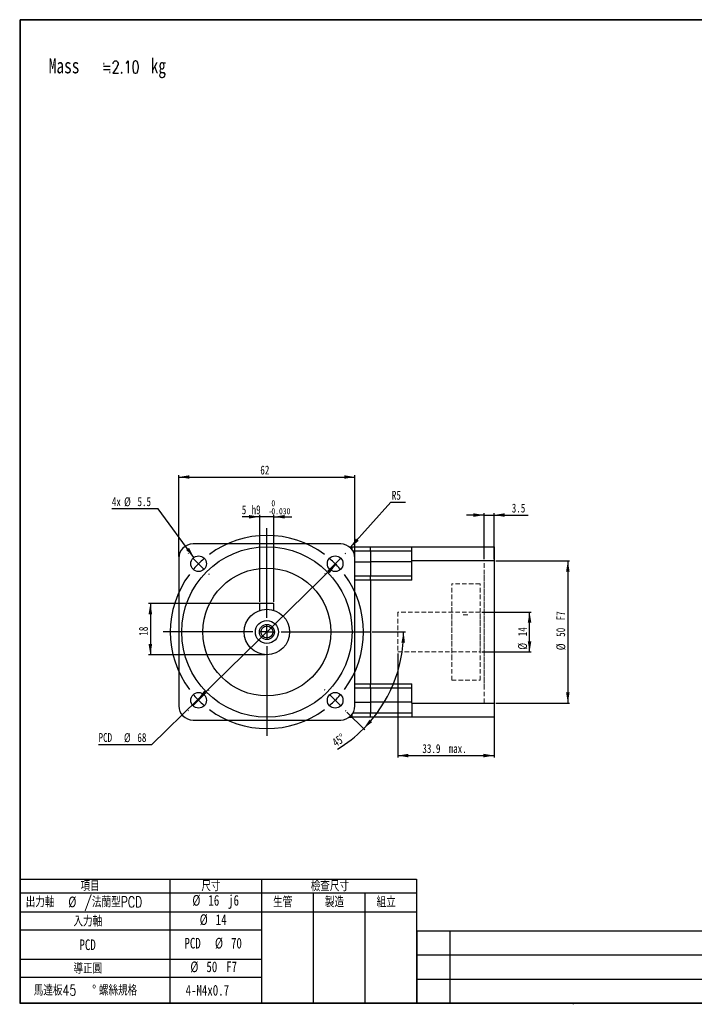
# Model space of a CAD drawing. Header units: millimetres. Extents: x 10 to 410, y 2 to 288.
# Tile 1 of 3: x 10 to 200, y 10 to 288. Entities that reach past the tile are written whole.
import ezdxf

# ---------------------------------------------------------------- set-up
doc = ezdxf.new("R2010")
doc.units = ezdxf.units.MM
doc.linetypes.add('HIDDEN', pattern=[1.905, 1.27, -0.635])
doc.layers.add('DIM', color=5, linetype='Continuous')
doc.layers.add('FORMAT', color=7, linetype='Continuous')
doc.styles.add('SLDTEXTSTYLE1', font='TXT', dxfattribs={"width": 0.75})
doc.styles.add('SLDTEXTSTYLE2', font='TXT', dxfattribs={"width": 0.75, "bigfont": 'bigfont'})
doc.dimstyles.new('SLDDIMSTYLE0', dxfattribs={"dimtxt": 2.5, "dimasz": 3, "dimexe": 0, "dimexo": 0.0625, "dimtad": 1, "dimlfac": 1.25, "dimrnd": 1e-09, "dimzin": 12, "dimdsep": 46, "dimtxsty": 'SLDTEXTSTYLE1', "dimsah": 1, "dimcen": 0.09, "dimadec": 0, "dimazin": 3, "dimtfac": 1, "dimtdec": 1, "dimtofl": 0, "dimtmove": 0, "dimatfit": 3, "dimfxl": 1, "dimfrac": 2, "dimtolj": 1, "dimtzin": 12, "dimarcsym": 0})
doc.dimstyles.new('SLDDIMSTYLE10', dxfattribs={"dimtxt": 2.5, "dimasz": 3, "dimexe": 0, "dimexo": 0.0625, "dimtad": 1, "dimlfac": 1.25, "dimrnd": 1e-09, "dimzin": 12, "dimdsep": 46, "dimtxsty": 'SLDTEXTSTYLE1', "dimsah": 1, "dimcen": 0.09, "dimadec": 0, "dimazin": 3, "dimtol": 1, "dimtm": 0.03, "dimtfac": 1, "dimtdec": 3, "dimtmove": 0, "dimatfit": 0, "dimfxl": 1, "dimfrac": 2, "dimtolj": 1, "dimtzin": 0, "dimarcsym": 0})
doc.dimstyles.new('SLDDIMSTYLE11', dxfattribs={"dimtxt": 2.5, "dimasz": 3, "dimexe": 0, "dimexo": 0.0625, "dimtad": 1, "dimlfac": 1.25, "dimrnd": 1e-09, "dimzin": 12, "dimdsep": 46, "dimtxsty": 'SLDTEXTSTYLE1', "dimsah": 1, "dimcen": 0.09, "dimadec": 0, "dimazin": 3, "dimtfac": 1, "dimtdec": 1, "dimtofl": 0, "dimtmove": 0, "dimatfit": 3, "dimfxl": 1, "dimfrac": 2, "dimtolj": 1, "dimarcsym": 0})
doc.dimstyles.new('SLDDIMSTYLE12', dxfattribs={"dimtxt": 2.5, "dimasz": 3, "dimexe": 0, "dimexo": 0.0625, "dimtad": 1, "dimlfac": 1.25, "dimrnd": 1e-09, "dimzin": 12, "dimdsep": 46, "dimtxsty": 'SLDTEXTSTYLE1', "dimsah": 1, "dimcen": 0.09, "dimadec": 0, "dimazin": 3, "dimtfac": 1, "dimtdec": 1, "dimtofl": 0, "dimtmove": 0, "dimatfit": 3, "dimfxl": 1, "dimfrac": 2, "dimtolj": 1, "dimarcsym": 0})
doc.dimstyles.new('SLDDIMSTYLE2', dxfattribs={"dimtxt": 2.5, "dimasz": 3, "dimexe": 0, "dimexo": 0.0625, "dimtad": 1, "dimlfac": 1.25, "dimrnd": 1e-09, "dimzin": 12, "dimdsep": 46, "dimtxsty": 'SLDTEXTSTYLE1', "dimsah": 1, "dimcen": 0.09, "dimadec": 0, "dimazin": 3, "dimtfac": 1, "dimtdec": 1, "dimtmove": 0, "dimatfit": 0, "dimfxl": 1, "dimfrac": 2, "dimtolj": 1, "dimtzin": 12, "dimarcsym": 0})
doc.dimstyles.new('SLDDIMSTYLE6', dxfattribs={"dimtxt": 2.5, "dimasz": 3, "dimexe": 0, "dimexo": 0.0625, "dimtad": 1, "dimdec": 4, "dimlfac": 1.25, "dimzin": 12, "dimdsep": 46, "dimtxsty": 'SLDTEXTSTYLE1', "dimsah": 1, "dimcen": 0.09, "dimazin": 3, "dimtfac": 1, "dimtdec": 1, "dimtofl": 0, "dimtmove": 0, "dimatfit": 3, "dimfxl": 1, "dimfrac": 2, "dimtolj": 1, "dimtzin": 12, "dimarcsym": 0})
doc.dimstyles.new('SLDDIMSTYLE7', dxfattribs={"dimtxt": 2.5, "dimasz": 3, "dimexe": 0, "dimexo": 0.0625, "dimtad": 0, "dimtih": 1, "dimtoh": 1, "dimlfac": 1.25, "dimrnd": 1e-09, "dimzin": 12, "dimdsep": 46, "dimtxsty": 'SLDTEXTSTYLE1', "dimsah": 1, "dimcen": 0, "dimadec": 0, "dimazin": 3, "dimtfac": 1, "dimtdec": 1, "dimtofl": 0, "dimtmove": 0, "dimatfit": 3, "dimfxl": 1, "dimfrac": 2, "dimtolj": 1, "dimtzin": 12, "dimarcsym": 0})
doc.dimstyles.new('SLDDIMSTYLE8', dxfattribs={"dimtxt": 2.5, "dimasz": 3, "dimexe": 0, "dimexo": 0.0625, "dimtad": 0, "dimtih": 1, "dimtoh": 1, "dimlfac": 1.25, "dimrnd": 1e-09, "dimzin": 12, "dimdsep": 46, "dimtxsty": 'SLDTEXTSTYLE1', "dimsah": 1, "dimcen": 0, "dimadec": 0, "dimazin": 3, "dimtfac": 1, "dimtdec": 1, "dimtofl": 0, "dimtmove": 0, "dimatfit": 3, "dimfxl": 1, "dimfrac": 2, "dimtolj": 1, "dimtzin": 12, "dimarcsym": 0})
doc.dimstyles.new('SLDDIMSTYLE9', dxfattribs={"dimtxt": 2.5, "dimasz": 3, "dimexe": 0, "dimexo": 0.0625, "dimtad": 0, "dimtih": 1, "dimtoh": 1, "dimlfac": 1.25, "dimrnd": 1e-09, "dimzin": 12, "dimdsep": 46, "dimtxsty": 'SLDTEXTSTYLE1', "dimsah": 1, "dimcen": 0, "dimadec": 0, "dimazin": 3, "dimtfac": 1, "dimtdec": 1, "dimtofl": 0, "dimtmove": 0, "dimatfit": 3, "dimfxl": 1, "dimfrac": 2, "dimtolj": 1, "dimtzin": 12, "dimarcsym": 0})

# ---------------------------------------------------------------- blocks, each defined once
blk = doc.blocks.new('圖塊30')
at = {"layer": 'FORMAT'}
for p, q in [((183.84, -54.94), (349.55, -54.94)), ((193.13, -54.94), (193.13, -75.34)), ((312.6, -75.34), (312.6, -54.94)), ((330.79, -75.34), (330.79, -54.94)), ((183.84, -61.74), (349.55, -61.74)), ((184.08, -68.52), (349.79, -68.52))]:
    blk.add_line(p, q, dxfattribs=at)
blk = doc.blocks.new('SW_TABLEANNOTATION_0')
at = {"layer": 'DIM', "color": 0}
for p, q in [((0, 0), (0, -3.83)), ((0, 0), (42.27, 0)), ((42.27, 0), (42.27, -3.83)), ((42.27, 0), (68.1, 0)), ((68.1, 0), (68.1, -3.83)), ((68.1, 0), (68.1, -3.83)), ((68.1, 0), (82.68, 0)), ((82.68, 0), (97.26, 0)), ((97.26, 0), (111.83, 0)), ((111.83, 0), (111.83, -3.83)), ((0, -3.83), (0, -9.27)), ((0, -3.83), (42.27, -3.83)), ((42.27, -3.83), (42.27, -9.27)), ((42.27, -3.83), (68.1, -3.83)), ((68.1, -3.83), (68.1, -9.27)), ((68.1, -3.83), (82.68, -3.83)), ((82.68, -3.83), (82.68, -9.27)), ((82.68, -3.83), (97.26, -3.83)), ((97.26, -3.83), (97.26, -9.27)), ((97.26, -3.83), (111.83, -3.83)), ((111.83, -3.83), (111.83, -9.27)), ((0, -9.27), (0, -14.33)), ((0, -9.27), (42.27, -9.27)), ((42.27, -9.27), (42.27, -14.33)), ((42.27, -9.27), (68.1, -9.27)), ((68.1, -9.27), (68.1, -14.33)), ((68.1, -9.27), (82.68, -9.27)), ((68.1, -9.27), (82.68, -9.27)), ((82.68, -9.27), (82.68, -14.33)), ((82.68, -9.27), (97.26, -9.27)), ((82.68, -9.27), (97.26, -9.27)), ((97.26, -9.27), (97.26, -14.33)), ((97.26, -9.27), (111.83, -9.27)), ((97.26, -9.27), (111.83, -9.27)), ((111.83, -9.27), (111.83, -14.33)), ((0, -14.33), (0, -22.51)), ((0, -14.33), (42.27, -14.33)), ((42.27, -14.33), (42.27, -22.51)), ((42.27, -14.33), (68.1, -14.33)), ((68.1, -14.33), (68.1, -22.51)), ((82.68, -14.33), (82.68, -22.51)), ((97.26, -14.33), (97.26, -22.51)), ((111.83, -14.33), (111.83, -22.51)), ((0, -22.51), (0, -27.64)), ((0, -22.51), (42.27, -22.51)), ((42.27, -22.51), (42.27, -27.64)), ((42.27, -22.51), (68.1, -22.51)), ((68.1, -22.51), (68.1, -27.64)), ((82.68, -22.51), (82.68, -27.64)), ((97.26, -22.51), (97.26, -27.64)), ((111.83, -22.51), (111.83, -27.64)), ((0, -27.64), (0, -34.96)), ((0, -27.64), (42.27, -27.64)), ((42.27, -27.64), (42.27, -34.96)), ((42.27, -27.64), (68.1, -27.64)), ((68.1, -27.64), (68.1, -34.96)), ((82.68, -27.64), (82.68, -34.96)), ((97.26, -27.64), (97.26, -34.96)), ((111.83, -27.64), (111.83, -34.96)), ((0, -34.96), (42.27, -34.96)), ((42.27, -34.96), (68.1, -34.96)), ((68.1, -34.96), (82.68, -34.96)), ((82.68, -34.96), (97.26, -34.96)), ((97.26, -34.96), (111.83, -34.96))]:
    blk.add_line(p, q, dxfattribs=at)
at = {"layer": 'DIM', "color": 0, "char_height": 3, "attachment_point": 1}
for s, insert, style in [('尺寸', (51.19, -0.42), 'SLDTEXTSTYLE2'), ('檢查尺寸', (81.97, -0.42), 'SLDTEXTSTYLE2'), ('項目', (17.14, -0.42), 'SLDTEXTSTYLE2'), ('出力軸', (1.7, -4.93), 'SLDTEXTSTYLE2'), ('%%c', (13.7, -4.93), 'SLDTEXTSTYLE1'), ('/法蘭型PCD', (18.23, -4.93), 'SLDTEXTSTYLE2'), ('%%c', (48.64, -4.49), 'SLDTEXTSTYLE1'), ('16', (53.16, -4.49), 'SLDTEXTSTYLE1'), ('j6', (58.72, -4.49), 'SLDTEXTSTYLE1'), ('生管', (71.39, -4.93), 'SLDTEXTSTYLE2'), ('製造', (85.97, -4.93), 'SLDTEXTSTYLE2'), ('組立', (100.54, -4.93), 'SLDTEXTSTYLE2'), ('入力軸', (15.14, -10.36), 'SLDTEXTSTYLE2'), ('%%c', (50.71, -9.92), 'SLDTEXTSTYLE1'), ('14', (55.23, -9.92), 'SLDTEXTSTYLE1'), ('PCD', (46.41, -16.55), 'SLDTEXTSTYLE1'), ('%%c', (55, -16.55), 'SLDTEXTSTYLE1'), ('70', (59.53, -16.55), 'SLDTEXTSTYLE1'), ('PCD', (16.84, -16.99), 'SLDTEXTSTYLE1'), ('導正圓', (15.14, -23.64), 'SLDTEXTSTYLE2'), ('%%c', (48.08, -23.2), 'SLDTEXTSTYLE1'), ('50', (52.6, -23.2), 'SLDTEXTSTYLE1'), ('F7', (58.16, -23.2), 'SLDTEXTSTYLE1'), ('馬達板45', (3.97, -29.8), 'SLDTEXTSTYLE2'), ('%%d', (20.4, -29.8), 'SLDTEXTSTYLE1'), ('螺絲規格', (22.31, -29.8), 'SLDTEXTSTYLE2'), ('4-M4x0.7', (46.74, -29.8), 'SLDTEXTSTYLE1')]:
    blk.add_mtext(s, dxfattribs=dict(at, insert=insert, style=style))
blk = doc.blocks.new('_D_24')
at = {"layer": 'DIM'}
for p, q in [((99.34, 134.27), (60.4, 96.29)), ((60.4, 96.29), (47.33, 83.54)), ((47.33, 83.54), (32.45, 83.54))]:
    blk.add_line(p, q, dxfattribs=at)
for points in [[(99.34, 134.27), (96.85, 132.53), (97.55, 131.81)], [(60.4, 96.29), (62.89, 98.02), (62.19, 98.74)]]:
    blk.add_solid(points, dxfattribs=at)
at = {"layer": 'DIM', "char_height": 2.5, "attachment_point": 1, "style": 'SLDTEXTSTYLE1'}
for s, insert in [('PCD', (32.45, 86.81)), ('%%c', (39.61, 86.77)), ('68', (43.38, 86.81))]:
    blk.add_mtext(s, dxfattribs=dict(at, insert=insert))
blk = doc.blocks.new('_D_25')
at = {"layer": 'DIM'}
for p, q in [((49.21, 149.96), (36.2, 149.96)), ((59.33, 136.28), (49.21, 149.96))]:
    blk.add_line(p, q, dxfattribs=at)
blk.add_solid([(59.33, 136.28), (57.95, 138.99), (57.14, 138.39)], dxfattribs=at)
at = {"layer": 'DIM', "char_height": 2.5, "attachment_point": 1, "style": 'SLDTEXTSTYLE1'}
for s, insert in [('4x', (36.2, 153.22)), ('%%c', (39.65, 153.19)), ('5.5', (43.42, 153.22))]:
    blk.add_mtext(s, dxfattribs=dict(at, insert=insert))
blk = doc.blocks.new('_D_26')
at = {"layer": 'DIM'}
for p, q in [((103.35, 139.05), (114.83, 151.8)), ((114.83, 151.8), (118.95, 151.8))]:
    blk.add_line(p, q, dxfattribs=at)
blk.add_solid([(103.35, 139.05), (105.73, 140.94), (104.98, 141.61)], dxfattribs=at)
at = {"layer": 'DIM', "insert": (115.08, 155.02), "char_height": 2.5, "attachment_point": 1, "style": 'SLDTEXTSTYLE1'}
blk.add_mtext('R5', dxfattribs=at)
blk = doc.blocks.new('_D_27')
at = {"layer": 'DIM'}
for p, q in [((79.37, 123.28), (46.55, 123.28)), ((47.05, 123.28), (47.05, 108.88)), ((79.37, 108.88), (46.55, 108.88))]:
    blk.add_line(p, q, dxfattribs=at)
for points in [[(47.05, 123.28), (46.55, 120.28), (47.55, 120.28)], [(47.05, 108.88), (47.55, 111.88), (46.55, 111.88)]]:
    blk.add_solid(points, dxfattribs=at)
at = {"layer": 'DIM', "insert": (43.83, 114.23), "char_height": 2.5, "attachment_point": 1, "rotation": 90, "style": 'SLDTEXTSTYLE1'}
blk.add_mtext('18', dxfattribs=at)
blk = doc.blocks.new('_D_28')
at = {"layer": 'DIM'}
for p, q in [((77.87, 147.72), (72.87, 147.72)), ((77.87, 123.78), (77.87, 148.22)), ((81.87, 147.72), (77.87, 147.72)), ((81.87, 123.78), (81.87, 148.22)), ((81.87, 147.72), (86.87, 147.72))]:
    blk.add_line(p, q, dxfattribs=at)
for points in [[(77.87, 147.72), (74.87, 148.22), (74.87, 147.22)], [(81.87, 147.72), (84.87, 147.22), (84.87, 148.22)]]:
    blk.add_solid(points, dxfattribs=at)
at = {"layer": 'DIM', "attachment_point": 1, "style": 'SLDTEXTSTYLE1'}
for s, insert, char_height in [('5', (72.79, 150.95), 2.5), ('h9', (75.57, 150.95), 2.5), ('0', (81.14, 152.42), 1.75), ('0.030', (81.14, 150.16), 1.75), ('-', (80.36, 150.16), 1.75)]:
    blk.add_mtext(s, dxfattribs=dict(at, insert=insert, char_height=char_height))
blk = doc.blocks.new('_D_29')
at = {"layer": 'DIM'}
for p, q in [((55.07, 136.58), (55.07, 159.41)), ((55.07, 158.91), (104.67, 158.91)), ((104.67, 136.58), (104.67, 159.41))]:
    blk.add_line(p, q, dxfattribs=at)
for points in [[(55.07, 158.91), (58.07, 158.41), (58.07, 159.41)], [(104.67, 158.91), (101.67, 159.41), (101.67, 158.41)]]:
    blk.add_solid(points, dxfattribs=at)
at = {"layer": 'DIM', "insert": (78.02, 162.13), "char_height": 2.5, "attachment_point": 1, "style": 'SLDTEXTSTYLE1'}
blk.add_mtext('62', dxfattribs=at)
blk = doc.blocks.new('_D_30')
at = {"layer": 'DIM'}
for p, q in [((109.57, 115.28), (118.89, 115.28)), ((102.43, 92.72), (107.46, 87.69))]:
    blk.add_line(p, q, dxfattribs=at)
for start, end in [(315, 0), (301.09, 315)]:
    blk.add_arc((79.87, 115.28), 38.52, start, end, dxfattribs=at)
for points in [[(118.39, 115.28), (117.77, 112.3), (118.77, 112.26)], [(107.11, 88.04), (109.51, 89.9), (108.78, 90.58)]]:
    blk.add_solid(points, dxfattribs=at)
at = {"layer": 'DIM', "insert": (97.96, 84.87), "char_height": 2.5, "attachment_point": 1, "rotation": 34.8242, "style": 'SLDTEXTSTYLE1'}
blk.add_mtext('45°', dxfattribs=at)
blk = doc.blocks.new('_D_31')
at = {"layer": 'DIM'}
for p, q in [((140.45, 120.88), (154.37, 120.88)), ((153.87, 109.68), (153.87, 120.88)), ((140.45, 109.68), (154.37, 109.68))]:
    blk.add_line(p, q, dxfattribs=at)
for points in [[(153.87, 120.88), (153.37, 117.88), (154.37, 117.88)], [(153.87, 109.68), (154.37, 112.68), (153.37, 112.68)]]:
    blk.add_solid(points, dxfattribs=at)
at = {"layer": 'DIM', "char_height": 2.5, "attachment_point": 1, "rotation": 90, "style": 'SLDTEXTSTYLE1'}
for s, insert in [('14', (150.61, 114.07)), ('%%c', (150.65, 110.3))]:
    blk.add_mtext(s, dxfattribs=dict(at, insert=insert))
blk = doc.blocks.new('_D_32')
at = {"layer": 'DIM'}
for p, q in [((116.75, 109.18), (116.75, 79.98)), ((143.87, 94.78), (143.87, 79.98)), ((116.75, 80.48), (143.87, 80.48))]:
    blk.add_line(p, q, dxfattribs=at)
for points in [[(116.75, 80.48), (119.75, 79.98), (119.75, 80.98)], [(143.87, 80.48), (140.87, 80.98), (140.87, 79.98)]]:
    blk.add_solid(points, dxfattribs=at)
at = {"layer": 'DIM', "char_height": 2.5, "attachment_point": 1, "style": 'SLDTEXTSTYLE1'}
for s, insert in [('33.9', (123.67, 83.7)), ('max.', (131.07, 83.7))]:
    blk.add_mtext(s, dxfattribs=dict(at, insert=insert))
blk = doc.blocks.new('_D_33')
at = {"layer": 'DIM'}
for p, q in [((144.37, 135.28), (165.15, 135.28)), ((164.65, 135.28), (164.65, 95.28)), ((144.37, 95.28), (165.15, 95.28))]:
    blk.add_line(p, q, dxfattribs=at)
for points in [[(164.65, 135.28), (164.15, 132.28), (165.15, 132.28)], [(164.65, 95.28), (165.15, 98.28), (164.15, 98.28)]]:
    blk.add_solid(points, dxfattribs=at)
at = {"layer": 'DIM', "char_height": 2.5, "attachment_point": 1, "rotation": 90, "style": 'SLDTEXTSTYLE1'}
for s, insert in [('F7', (161.39, 118.55)), ('50', (161.39, 113.92)), ('%%c', (161.43, 110.15))]:
    blk.add_mtext(s, dxfattribs=dict(at, insert=insert))
blk = doc.blocks.new('_D_34')
at = {"layer": 'DIM'}
for p, q in [((141.07, 148.2), (136.07, 148.2)), ((141.07, 135.78), (141.07, 148.7)), ((141.07, 148.2), (143.87, 148.2)), ((143.87, 135.78), (143.87, 148.7)), ((143.87, 148.2), (153.47, 148.2))]:
    blk.add_line(p, q, dxfattribs=at)
for points in [[(141.07, 148.2), (138.07, 148.7), (138.07, 147.7)], [(143.87, 148.2), (146.87, 147.7), (146.87, 148.7)]]:
    blk.add_solid(points, dxfattribs=at)
at = {"layer": 'DIM', "insert": (148.85, 151.42), "char_height": 2.5, "attachment_point": 1, "style": 'SLDTEXTSTYLE1'}
blk.add_mtext('3.5', dxfattribs=at)
blk = doc.blocks.new('SW_CENTERMARKSYMBOL_2')
at = {"layer": 'DIM', "color": 0}
for p, q in [((-19.23, -15.23), (-19.23, 9.97)), ((-41.3, 2.83), (-41.44, 2.97)), ((2.83, 2.83), (2.97, 2.97)), ((-38.47, 0), (-39.88, 1.41)), ((-38.47, 0), (-37.05, -1.41)), ((0, 0), (-1.41, -1.41)), ((0, 0), (1.41, 1.41)), ((-35.64, -2.83), (-35.5, -2.97)), ((-2.83, -2.83), (-2.97, -2.97)), ((-23.23, -19.23), (-48.43, -19.23)), ((-19.23, -19.23), (-21.23, -19.23)), ((-19.23, -19.23), (-19.23, -17.23)), ((-19.23, -19.23), (-19.23, -21.23)), ((-19.23, -19.23), (-17.23, -19.23)), ((-15.23, -19.23), (9.97, -19.23)), ((-19.23, -23.23), (-19.23, -48.43)), ((-35.64, -35.64), (-35.5, -35.5)), ((-2.83, -35.64), (-2.97, -35.5)), ((-38.47, -38.47), (-39.88, -39.88)), ((-38.47, -38.47), (-37.05, -37.05)), ((0, -38.47), (-1.41, -37.05)), ((0, -38.47), (1.41, -39.88)), ((-41.3, -41.3), (-41.44, -41.44)), ((2.83, -41.3), (2.97, -41.44))]:
    blk.add_line(p, q, dxfattribs=at)
for start, end in [(53.4258, 126.5742), (130.7871, 135), (45, 49.2129), (135, 139.2129), (40.7871, 45), (143.4258, 216.5742), (323.4258, 36.5742), (220.7871, 225), (225, 229.2129), (310.7871, 315), (315, 319.2129), (233.4258, 306.5742)]:
    blk.add_arc((-19.23, -19.23), 27.2, start, end, dxfattribs=at)

msp = doc.modelspace()

# ---------------------------------------------------------------- linework, layer by layer
at = {"color": 8, "linetype": 'Continuous', "lineweight": 35}
for p, q in [((10.343635, 287.675668), (10.343635, 10.751995)), ((409.323638, 287.675643), (10.343635, 287.675668)), ((10.343635, 10.751995), (409.316012, 10.751995))]:
    msp.add_line(p, q, dxfattribs=at)
at = {"color": 7, "linetype": 'Continuous', "lineweight": 25}
for p, q in [((100.670461, 140.076428), (59.070461, 140.076428)), ((103.068964, 139.276428), (103.870461, 139.276428)), ((103.870461, 139.276428), (109.070461, 139.276428)), ((109.070461, 139.276428), (120.670461, 139.276428)), ((109.070461, 138.076428), (109.070461, 139.276428)), ((120.670461, 139.276428), (143.870461, 139.276428)), ((120.670461, 135.276428), (120.670461, 139.276428)), ((143.870461, 139.276428), (143.870461, 135.276428)), ((55.070461, 136.076428), (55.070461, 94.476428)), ((109.070461, 138.076428), (104.134563, 138.076428)), ((104.670461, 94.476428), (104.670461, 136.076428)), ((120.670461, 138.076428), (109.070461, 138.076428)), ((109.070461, 138.076428), (109.070461, 135.075418)), ((104.670461, 135.075418), (109.070461, 135.075418)), ((120.670461, 135.075418), (109.070461, 135.075418)), ((109.070461, 135.075418), (109.070461, 131.075418)), ((120.670461, 129.875418), (120.670461, 135.276428)), ((143.870461, 135.276428), (120.670461, 135.276428)), ((143.870461, 135.276428), (143.870461, 95.276428)), ((104.670461, 131.075418), (109.070461, 131.075418)), ((109.070461, 129.875418), (109.070461, 131.075418)), ((109.070461, 131.075418), (120.670461, 131.075418)), ((109.070461, 129.875418), (104.670461, 129.875418)), ((120.670461, 129.875418), (109.070461, 129.875418)), ((109.070461, 129.875418), (109.070461, 100.677439)), ((81.870461, 123.276428), (77.870461, 123.276428)), ((77.870461, 121.355902), (77.870461, 123.276428)), ((81.870461, 121.355902), (81.870461, 123.276428)), ((104.670461, 100.677439), (109.070461, 100.677439)), ((109.070461, 100.677439), (120.670461, 100.677439)), ((109.070461, 99.477439), (109.070461, 100.677439)), ((120.670461, 95.276428), (120.670461, 100.677439)), ((109.070461, 99.477439), (104.670461, 99.477439)), ((120.670461, 99.477439), (109.070461, 99.477439)), ((109.070461, 99.477439), (109.070461, 95.477439)), ((104.670461, 95.477439), (109.070461, 95.477439)), ((120.670461, 95.477439), (109.070461, 95.477439)), ((109.070461, 95.477439), (109.070461, 92.476428)), ((120.670461, 95.276428), (143.870461, 95.276428)), ((120.670461, 95.276428), (120.670461, 91.276428)), ((143.870461, 95.276428), (143.870461, 91.276428)), ((104.134563, 92.476428), (109.070461, 92.476428)), ((109.070461, 92.476428), (120.670461, 92.476428)), ((109.070461, 91.276428), (109.070461, 92.476428)), ((59.070461, 90.476428), (100.670461, 90.476428)), ((103.035568, 91.276428), (103.870461, 91.276428)), ((109.070461, 91.276428), (103.870461, 91.276428)), ((120.670461, 91.276428), (109.070461, 91.276428)), ((143.870461, 91.276428), (120.670461, 91.276428))]:
    msp.add_line(p, q, dxfattribs=at)
at = {"color": 7, "linetype": 'HIDDEN', "lineweight": 18}
for p, q in [((141.070461, 95.276428), (141.070461, 135.276428)), ((143.870461, 135.276428), (141.070461, 135.276428)), ((143.870461, 95.276428), (143.870461, 135.276428)), ((141.070461, 131.276428), (141.070461, 99.276428)), ((131.950461, 101.676428), (131.950461, 128.876428)), ((139.950461, 128.876428), (131.950461, 128.876428)), ((139.950461, 101.676428), (139.950461, 128.876428)), ((131.950461, 107.676428), (131.950461, 122.876428)), ((116.750461, 120.876428), (116.750461, 109.676428)), ((139.950461, 120.876428), (116.750461, 120.876428)), ((136.480212, 120.076428), (135.10071, 120.076428)), ((139.950461, 109.676428), (139.950461, 120.869467)), ((116.750461, 109.676428), (139.950461, 109.676428)), ((131.950461, 101.676428), (139.950461, 101.676428)), ((141.070461, 95.276428), (143.870461, 95.276428))]:
    msp.add_line(p, q, dxfattribs=at)
at = {"color": 7, "linetype": 'Continuous', "lineweight": 25}
for centre, radius in [((79.870461, 115.276428), 24), ((60.637157, 134.509733), 2.2), ((99.103765, 134.509733), 2.2), ((79.870461, 115.276428), 18), ((79.870461, 115.276428), 6.4), ((79.870461, 115.276428), 3.24), ((79.870461, 115.276428), 2.12), ((79.870461, 115.276428), 1.68), ((60.637157, 96.043124), 2.2), ((99.103765, 96.043124), 2.2)]:
    msp.add_circle(centre, radius, dxfattribs=at)
for centre, start, end in [((59.070461, 136.076428), 90, 180), ((100.670461, 136.076428), 0, 90), ((59.070461, 94.476428), 180, 270), ((100.670461, 94.476428), 270, 0)]:
    msp.add_arc(centre, 4, start, end, dxfattribs=at)
for points, knots in [([(103.870461, 138.441535), (103.870461, 138.473211), (103.870461, 138.65945), (103.870461, 138.94234), (103.870461, 139.222934), (103.870461, 139.258597), (103.870461, 139.276428)], [0, 0, 0, 0, 0.063945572, 0.3759637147, 0.6879818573, 1, 1, 1, 1]), ([(103.870461, 91.276428), (103.870461, 91.294225), (103.870461, 91.329817), (103.870461, 91.61094), (103.870461, 91.883071), (103.870461, 92.05755), (103.870461, 92.077926)], [0, 0, 0, 0, 0.3192625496, 0.6385250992, 0.9577876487, 1, 1, 1, 1])]:
    msp.add_open_spline(points, degree=3, knots=knots, dxfattribs=at)
at = {"layer": 'DIM', "color": 8, "linetype": 'Continuous', "lineweight": 25}
for p, q in [((10.343635, 10.751995), (211.262289, 10.751995)), ((166.262036, 10.449305), (166.262036, 10.751995))]:
    msp.add_line(p, q, dxfattribs=at)
at = {"layer": 'FORMAT'}
msp.add_line((122.072305, 31.151446), (122.072305, 10.751995), dxfattribs=at)

# ---------------------------------------------------------------- block references
at = {"color": 7, "linetype": 'Continuous'}
msp.add_blockref('圖塊30', (-61.764774, 86.093465), dxfattribs=at)
at = {"layer": 'DIM'}
for name, p in [('SW_CENTERMARKSYMBOL_2', (99.103765, 134.509733)), ('SW_TABLEANNOTATION_0', (10.238205, 45.71142))]:
    msp.add_blockref(name, p, dxfattribs=at)

# ---------------------------------------------------------------- texts
at = {"layer": 'DIM', "attachment_point": 1}
for s, insert, char_height, style in [('Mass', (18.441192, 276.801519), 4.23, 'SLDTEXTSTYLE1'), ('≒2.10', (33.422441, 276.07443), 3.5, 'SLDTEXTSTYLE2'), ('kg', (47.140497, 276.801519), 4.23, 'SLDTEXTSTYLE1')]:
    msp.add_mtext(s, dxfattribs=dict(at, insert=insert, char_height=char_height, style=style))

# ---------------------------------------------------------------- dimensions: what is measured, and where the dimension line sits
at = {"layer": 'DIM'}
for base, p1, p2, dimstyle, picture, middle in [((104.670461, 158.907496), (55.070461, 136.076428), (104.670461, 136.076428), 'SLDDIMSTYLE0', '_D_29', (79.870461, 158.907496)), ((143.870461, 148.195248), (141.070461, 135.276428), (143.870461, 135.276428), 'SLDDIMSTYLE2', '_D_34', (151.163064, 148.195248))]:
    dim = msp.add_linear_dim(base=base, p1=p1, p2=p2, dimstyle=dimstyle, dxfattribs=at)
    dim.commit()
    dim.dimension.update_dxf_attribs({"geometry": picture, "text_midpoint": middle, "dimtype": 160})
for p1, p2, text, dimstyle, picture, middle in [((61.945129, 132.740776), (59.329184, 136.27869), '4x<> ', 'SLDDIMSTYLE8', '_D_25', (42.580587, 152.079901)), ((60.396094, 96.287247), (99.344828, 134.26561), 'PCD<>', 'SLDDIMSTYLE7', '_D_24', (39.765799, 85.66109))]:
    dim = msp.add_diameter_dim_2p(p1=p1, p2=p2, text=text, dimstyle=dimstyle, dxfattribs=at)
    dim.commit()
    dim.dimension.update_dxf_attribs({"geometry": picture, "text_midpoint": middle, "dimtype": 163})
dim = msp.add_radius_dim(center=(100.670461, 136.076428), mpoint=(103.347325, 139.0487), dimstyle='SLDDIMSTYLE9', dxfattribs=at)
dim.commit()
dim.dimension.update_dxf_attribs({"geometry": '_D_26', "text_midpoint": (117.017972, 153.785386), "dimtype": 164})
for base, p1, p2, text, dimstyle, picture, middle in [((77.870461, 150.076428), (81.870461, 123.276428), (77.870461, 123.276428), '<>h9', 'SLDDIMSTYLE10', '_D_28', (79.870461, 150.076428)), ((143.870461, 80.476428), (116.750461, 109.676428), (143.870461, 95.276428), '<> 最大 ', 'SLDDIMSTYLE11', '_D_32', (131.330013, 80.476428))]:
    dim = msp.add_linear_dim(base=base, p1=p1, p2=p2, text=text, dimstyle=dimstyle, dxfattribs=at)
    dim.commit()
    dim.dimension.update_dxf_attribs({"geometry": picture, "text_midpoint": middle, "dimtype": 160})
for base, p1, p2, text, dimstyle, picture, middle in [((164.652137, 95.276428), (143.870461, 135.276428), (143.870461, 95.276428), '%%c<>F7', 'SLDDIMSTYLE12', '_D_33', (164.652137, 116.076428)), ((153.870461, 120.876428), (139.950461, 109.676428), (139.950461, 120.876428), '%%c<>', 'SLDDIMSTYLE0', '_D_31', (153.870461, 114.03467))]:
    dim = msp.add_linear_dim(base=base, p1=p1, p2=p2, angle=90, text=text, dimstyle=dimstyle, dxfattribs=at)
    dim.commit()
    dim.dimension.update_dxf_attribs({"geometry": picture, "text_midpoint": middle, "dimtype": 160})
dim = msp.add_linear_dim(base=(45.070461, 108.876428), p1=(79.870461, 123.276428), p2=(79.870461, 108.876428), angle=90, dimstyle='SLDDIMSTYLE0', dxfattribs=at)
dim.commit()
dim.dimension.update_dxf_attribs({"geometry": '_D_27', "text_midpoint": (45.070461, 116.076428), "dimtype": 160})
dim = msp.add_angular_dim_2l(base=(115.455425, 100.536654), line1=((102.073614, 93.073276), (96.133917, 99.012972)), line2=((109.070461, 115.276428), (50.670461, 115.276428)), dimstyle='SLDDIMSTYLE6', dxfattribs=at)
dim.commit()
dim.dimension.update_dxf_attribs({"geometry": '_D_30', "text_midpoint": (101.865946, 83.657617), "dimtype": 162})

doc.saveas('drawing.dxf')
